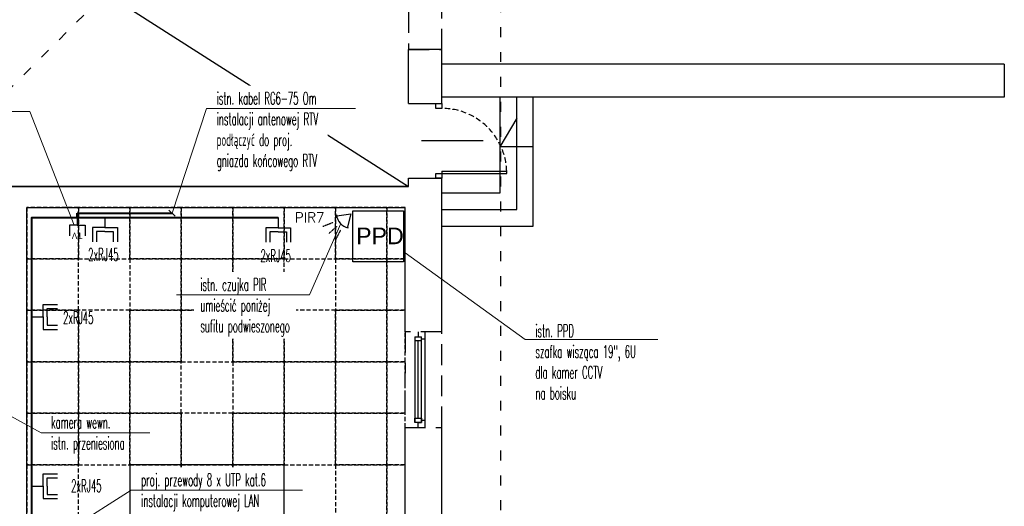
# Model space of a CAD drawing. Header units: millimetres. Extents: x 19325 to 32410, y -4876 to 2807.
# Tile 67 of 72: x 24918 to 26105, y -2663 to -2077. Entities that reach past the tile are written whole.
import ezdxf
from ezdxf import colors
from ezdxf.entities.mleader import LeaderData, LeaderLine
from ezdxf.enums import TextEntityAlignment as Align
from ezdxf.math import Vec2, Vec3

# ---------------------------------------------------------------- set-up
doc = ezdxf.new("R2010")
doc.units = ezdxf.units.MM
for name, pattern in [('ACAD_ISO03W100', [30, 12, -18]), ('DASHED', [0.75, 0.5, -0.25]), ('HIDDEN', [0.375, 0.25, -0.125]), ('VERDECKT', [0.375, 0.25, -0.125])]:
    doc.linetypes.add(name, pattern=pattern)
for name, color, linetype, lineweight in [('.WK_WODA_OPIS', 7, 'Continuous', 13), ('2E_OSWIETL', 40, 'Continuous', 30), ('2E_SYGKOM', 40, 'Continuous', 30), ('2E_TELE', 40, 'Continuous', 30), ('AMATECH_OPRAWY AWARYJNE', 4, 'Continuous', 30), ('e', 1, 'Continuous', 40), ('opisy 1', 4, 'Continuous', 13)]:
    doc.layers.add(name, color=color, linetype=linetype, lineweight=lineweight)
for name, color, linetype in [('A_drzwi', 3, 'Continuous'), ('A_okno', 3, 'Continuous'), ('A_opis stolarki', 3, 'Continuous'), ('A_SC_MUROWANA_DZIAŁOWA', 42, 'Continuous'), ('A_schody', 3, 'Continuous'), ('A_scianazew', 42, 'Continuous'), ('A_SUFITY', 2, 'Continuous')]:
    doc.layers.add(name, color=color, linetype=linetype)
doc.styles.add('dar-styl', font='arial.ttf')
doc.styles.add('Opisowy', font='arial.ttf', dxfattribs={"width": 0.8})
doc.styles.add('PITSIMP8', font='pitsimp8')
doc.styles.add('SIMPLEX', font='simplex.shx')
doc.styles.get("Standard").update_dxf_attribs({"font": 'arial.ttf'})
doc.styles.add('WYMIARY', font='romans.shx', dxfattribs={"width": 0.7})

# ---------------------------------------------------------------- blocks, each defined once
blk = doc.blocks.new('*U2')
at = {"color": 0}
for p, q in [((0, -6.5), (-88, -6.5)), ((-88, -6.5), (-88, -9.5)), ((0, -9.5), (-88, -9.5)), ((0, -9.5), (0, -6.5))]:
    blk.add_line(p, q, dxfattribs=at)
for points in [[(8, 0), (8, -6.5), (0, -6.5), (0, 0)], [(8, -94.5), (8, -101), (0, -101), (0, -94.5)]]:
    blk.add_lwpolyline(points, close=True, dxfattribs=at)
at = {"color": 0, "linetype": 'DASHED', "ltscale": 15}
blk.add_arc((0, -6.5), 88, 181.9536, 270, dxfattribs=at)
at = {"layer": 'A_opis stolarki'}
blk.add_line((-56.1, -50.5), (27.5, -50.5), dxfattribs=at)
at = {"layer": 'A_opis stolarki', "ltscale": 0.5, "style": 'dar-styl'}
blk.add_attdef('ODPORNOŚĆ_OGNIOWA', text='', height=15, rotation=94.0633, dxfattribs=at).set_placement((-95.9, -56.3), align=Align.TOP_CENTER)
blk.add_attdef('SYMBOL_DRZWI1', text='', height=14, dxfattribs=at).set_placement((-16.8, -50.5), align=Align.BOTTOM_CENTER)
blk.add_attdef('SYMBOL_DRZWI2', text='', height=14, dxfattribs=at).set_placement((-16.8, -53.5), align=Align.TOP_CENTER)
blk = doc.blocks.new('_None')
blk = doc.blocks.new('2DEL_432')
for p, q in [((-10, 0), (5, 10)), ((4.2, -9.5), (-10, 0)), ((5, -10), (4.3, -9.5))]:
    blk.add_line(p, q)
at = {"linetype": 'VERDECKT'}
for p, q in [((12.6, 6.4), (25.3, 11.1)), ((12.6, 0), (25.3, 0)), ((12.6, -6.4), (25.3, -11.1))]:
    blk.add_line(p, q, dxfattribs=at)
blk.add_arc((-10.4, 0), 17.5, 322.9796, 37.0204)
at = {"linetype": 'ByBlock', "style": 'PITSIMP8', "flags": 9}
for tag, p in [('BEZEICHNUNG', (-0.3, 0.2)), ('RAUM/GRUPPE', (-0.3, 0.1)), ('POS.NR.G-LV', (-0.3, 0.1)), ('FABRIKAT', (-0.3, 0.1)), ('TYP', (-0.3, 0.1)), ('KENNUNG', (-0.3, 0.1)), ('LEISTUNG', (-0.3, 0)), ('VOLUMENSTROM', (-0.3, 0)), ('DRUCK/-STUFE', (-0.3, 0)), ('ANSCHLUSS', (-0.3, 0)), ('GROESSE', (-0.3, 0)), ('DN', (-0.3, -0.1)), ('TEMPERATUR', (-0.3, -0.1)), ('DREHZAHL', (-0.3, -0.1)), ('SCHUTZART', (-0.3, -0.1)), ('SPANNUNG/FREQUENZ', (-0.3, -0.1)), ('GEWICHT', (-0.3, -0.2)), ('FREI', (-0.3, -0.2)), ('FREI', (-0.3, -0.2)), ('FREI', (-0.3, -0.2))]:
    blk.add_attdef(tag, text='', height=0.01, dxfattribs=at).set_placement(p, align=Align.MIDDLE)
blk = doc.blocks.new('PEL_556W')
for p, q in [((-1.25, 0), (-1.25, 1.75)), ((1.25, 0), (1.25, 1.75)), ((0, 0), (-1.25, 0)), ((0, -1.25), (0, 0)), ((0, 0), (1, 0)), ((1, 0), (1.25, 0))]:
    blk.add_line(p, q)
at = {"style": 'PITSIMP8'}
blk.add_text('TV', height=1, dxfattribs=at).set_placement((-0.83, 1.23))
at = {"linetype": 'ByBlock', "style": 'PITSIMP8', "flags": 9}
for tag, p in [('SPANNUNG/FREQUENZ', (-8.48, 0.56)), ('VOLUMENSTROM', (-8.48, 0.72)), ('BEZEICHNUNG', (-8.48, 0.86)), ('RAUM/GRUPPE', (-8.48, 0.84)), ('POS.NR.G-LV', (-8.48, 0.82)), ('DRUCK/-STUFE', (-8.48, 0.7)), ('ANSCHLUSS', (-8.48, 0.68)), ('TEMPERATUR', (-8.48, 0.62)), ('SCHUTZART', (-8.48, 0.58)), ('FABRIKAT', (-8.48, 0.8)), ('KENNUNG', (-8.48, 0.76)), ('LEISTUNG', (-8.48, 0.74)), ('GROESSE', (-8.48, 0.66)), ('DREHZAHL', (-8.48, 0.6)), ('GEWICHT', (-8.48, 0.54)), ('TYP', (-8.48, 0.78)), ('DN', (-8.48, 0.64)), ('FREI', (-8.48, 0.52)), ('FREI', (-8.48, 0.5)), ('FREI', (-8.48, 0.48))]:
    blk.add_attdef(tag, text='', height=0.01, dxfattribs=at).set_placement(p, align=Align.MIDDLE)
blk = doc.blocks.new('PEL_533W')
for p, q in [((-1.5, 0), (-1.5, 1.75)), ((-1, 0.5), (-1, 1.75)), ((1, 0.5), (1, 1.75)), ((1.5, 0), (1.5, 1.75)), ((0, 0), (-1.5, 0)), ((0, 0.5), (-1, 0.5)), ((0, 0.5), (1, 0.5)), ((0, 0), (1, 0)), ((0, -1.25), (0, 0)), ((1, 0), (1.5, 0))]:
    blk.add_line(p, q)
at = {"linetype": 'ByBlock', "style": 'PITSIMP8', "flags": 9}
for tag, p in [('BEZEICHNUNG', (-8.9, 1.44)), ('RAUM/GRUPPE', (-8.9, 1.42)), ('VOLUMENSTROM', (-8.9, 1.3)), ('DRUCK/-STUFE', (-8.9, 1.28)), ('POS.NR.G-LV', (-8.9, 1.4)), ('ANSCHLUSS', (-8.9, 1.26)), ('TEMPERATUR', (-8.9, 1.2)), ('FABRIKAT', (-8.9, 1.38)), ('KENNUNG', (-8.9, 1.34)), ('LEISTUNG', (-8.9, 1.32)), ('GROESSE', (-8.9, 1.24)), ('TYP', (-8.9, 1.36)), ('DN', (-8.9, 1.22)), ('SPANNUNG/FREQUENZ', (-8.9, 1.14)), ('SCHUTZART', (-8.9, 1.16)), ('DREHZAHL', (-8.9, 1.18)), ('GEWICHT', (-8.9, 1.12)), ('FREI', (-8.9, 1.1)), ('FREI', (-8.9, 1.08)), ('FREI', (-8.9, 1.06))]:
    blk.add_attdef(tag, text='', height=0.01, dxfattribs=at).set_placement(p, align=Align.MIDDLE)

msp = doc.modelspace()

# ---------------------------------------------------------------- linework, layer by layer
at = {"linetype": 'DASHED', "ltscale": 50}
for points in [[(25427, -1768.2), (25387, -1768.2), (25387, -2113.2), (25427, -2113.2)], [(25382.5, -2568.2), (25427, -2568.2), (25427, -2453.2), (25383, -2453.2)]]:
    msp.add_lwpolyline(points, close=True, dxfattribs=at)
at = {"layer": 'A_okno'}
for p, q in [((25398.5, -2453.2, 0), (25398.5, -2459.2, 0)), ((25406.5, -2453.2, 0), (25406.5, -2510.7, 0)), ((25394.5, -2459.2, 0), (25394.5, -2510.7, 0)), ((25394.5, -2459.2, 0), (25402.5, -2459.2, 0)), ((25402.5, -2464.2, 0), (25394.5, -2464.2, 0)), ((25398.5, -2510.7, 0), (25398.5, -2464.2, 0)), ((25402.5, -2510.7, 0), (25402.5, -2459.2, 0)), ((25402.5, -2461.7, 0), (25406.5, -2461.7, 0)), ((25394.5, -2510.7, 0), (25394.5, -2562.2, 0)), ((25398.5, -2557.2, 0), (25398.5, -2510.7, 0)), ((25402.5, -2562.2, 0), (25402.5, -2510.7, 0)), ((25406.5, -2510.7, 0), (25406.5, -2559.7, 0)), ((25394.5, -2557.2, 0), (25398, -2557.2, 0)), ((25394.5, -2562.2, 0), (25394.5, -2557.2, 0)), ((25394.5, -2557.2, 0), (25402.5, -2557.2, 0)), ((25402.5, -2562.2, 0), (25394.5, -2562.2, 0)), ((25398.5, -2568.2, 0), (25398.5, -2562.2, 0)), ((25398.5, -2562.2, 0), (25402.5, -2562.2, 0)), ((25399, -2557.2, 0), (25402.5, -2557.2, 0)), ((25402.5, -2557.2, 0), (25402.5, -2562.2, 0)), ((25402.5, -2559.7, 0), (25406.5, -2559.7, 0)), ((25406.5, -2559.7, 0), (25406.5, -2568.2, 0))]:
    msp.add_line(p, q, dxfattribs=at)
at = {"layer": 'A_SC_MUROWANA_DZIAŁOWA', "linetype": 'ACAD_ISO03W100'}
msp.add_line((24902, -2164.9), (25498.3, -1569), dxfattribs=at)
at = {"layer": 'A_SC_MUROWANA_DZIAŁOWA'}
for p, q in [((24462, -1688.2), (25387, -2278.2)), ((25387, -2278.2), (24717, -2278.2))]:
    msp.add_line(p, q, dxfattribs=at)
at = {"layer": 'A_SC_MUROWANA_DZIAŁOWA', "linetype": 'ACAD_ISO03W100'}
msp.add_lwpolyline([(24351, -3388.1), (25498.3, -3388.1), (25498.3, -1569), (24351, -1569)], close=True, dxfattribs=at)
at = {"layer": 'A_SC_MUROWANA_DZIAŁOWA'}
for points in [[(25387, -2178.2), (25427, -2178.2)], [(24902, -2278.2), (25387, -2278.2)], [(25387, -2268.2), (25427, -2268.2)], [(24927, -2727.2), (24927, -2303.2), (25383, -2303.2)]]:
    msp.add_lwpolyline(points, dxfattribs=at)
at = {"layer": 'A_schody'}
for p, q in [((26105.2, -2130.7), (25427, -2130.7)), ((26105.2, -2130.7), (25427, -2130.7)), ((26105.2, -2130.7), (26105.2, -2170.7)), ((26105, -2170.7), (25427, -2170.7)), ((25497.4, -2185.7), (25497.4, -2170.7)), ((25517.4, -2305.7), (25517.4, -2170.7)), ((25537.4, -2325.7), (25537.4, -2170.7)), ((25497.4, -2285.7), (25497.4, -2185.7)), ((25497.4, -2230.5), (25518, -2195.9)), ((25537.4, -2230.5), (25497.4, -2230.5)), ((25427.4, -2285.7), (25497.4, -2285.7)), ((25427.4, -2305.7), (25517.4, -2305.7)), ((25427.4, -2325.7), (25537.4, -2325.7))]:
    msp.add_line(p, q, dxfattribs=at)
at = {"layer": 'A_scianazew'}
for p, q in [((25387, -2178.2), (25387, -2113.2)), ((25427, -2113.2), (25387, -2113.2)), ((25427, -2178.2), (25427, -2113.2)), ((25387, -2278.2), (25387, -2268.2)), ((25427, -2453.2), (25427, -2268.2))]:
    msp.add_line(p, q, dxfattribs=at)
for points in [[(25383, -2453.2), (25383, -2303.2)], [(25383, -2731.2), (25383, -2568.2)], [(25427, -2731.2), (25427, -2568.2)]]:
    msp.add_lwpolyline(points, dxfattribs=at)
at = {"layer": 'A_SUFITY', "color": 3, "linetype": 'HIDDEN', "ltscale": 20}
for points in [[(24927, -2365.2), (24989, -2365.2), (24989, -2303.2), (24927, -2303.2)], [(24989, -2365.2), (25051, -2365.2), (25051, -2303.2), (24989, -2303.2)], [(25051, -2365.2), (25113, -2365.2), (25113, -2303.2), (25051, -2303.2)], [(25113, -2365.2), (25175, -2365.2), (25175, -2303.2), (25113, -2303.2)], [(25175, -2365.2), (25237, -2365.2), (25237, -2303.2), (25175, -2303.2)], [(25237, -2365.2), (25299, -2365.2), (25299, -2303.2), (25237, -2303.2)], [(25299, -2365.2), (25361, -2365.2), (25361, -2303.2), (25299, -2303.2)], [(24927, -2427.2), (24989, -2427.2), (24989, -2365.2), (24927, -2365.2)], [(25051, -2427.2), (25113, -2427.2), (25113, -2365.2), (25051, -2365.2)], [(25113, -2427.2), (25175, -2427.2), (25175, -2365.2), (25113, -2365.2)], [(25175, -2427.2), (25237, -2427.2), (25237, -2365.2), (25175, -2365.2)], [(25299, -2427.2), (25361, -2427.2), (25361, -2365.2), (25299, -2365.2)], [(24927, -2489.2), (24989, -2489.2), (24989, -2427.2), (24927, -2427.2)], [(24989, -2489.2), (25051, -2489.2), (25051, -2427.2), (24989, -2427.2)], [(25051, -2489.2), (25113, -2489.2), (25113, -2427.2), (25051, -2427.2)], [(25113, -2489.2), (25175, -2489.2), (25175, -2427.2), (25113, -2427.2)], [(25175, -2489.2), (25237, -2489.2), (25237, -2427.2), (25175, -2427.2)], [(25237, -2489.2), (25299, -2489.2), (25299, -2427.2), (25237, -2427.2)], [(25299, -2489.2), (25361, -2489.2), (25361, -2427.2), (25299, -2427.2)], [(25175, -2551.2), (25237, -2551.2), (25237, -2489.2), (25175, -2489.2)], [(25237, -2551.2), (25299, -2551.2), (25299, -2489.2), (25237, -2489.2)], [(25299, -2551.2), (25361, -2551.2), (25361, -2489.2), (25299, -2489.2)], [(25113, -2613.2), (25175, -2613.2), (25175, -2551.2), (25113, -2551.2)], [(25175, -2613.2), (25237, -2613.2), (25237, -2551.2), (25175, -2551.2)], [(25237, -2613.2), (25299, -2613.2), (25299, -2551.2), (25237, -2551.2)], [(25299, -2613.2), (25361, -2613.2), (25361, -2551.2), (25299, -2551.2)], [(25299, -2675.2), (25361, -2675.2), (25361, -2613.2), (25299, -2613.2)], [(25361, -2675.2), (25383, -2675.2), (25383, -2613.2), (25361, -2613.2)]]:
    msp.add_lwpolyline(points, close=True, dxfattribs=at)
at = {"layer": 'A_SUFITY', "color": 3}
for points in [[(25113, -2675.2), (25175, -2675.2), (25175, -2613.2), (25113, -2613.2)], [(25175, -2675.2), (25237, -2675.2), (25237, -2613.2), (25175, -2613.2)]]:
    msp.add_lwpolyline(points, close=True, dxfattribs=at)

# ---------------------------------------------------------------- block references
at = {"layer": '2E_SYGKOM', "rotation": 222.1056480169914}
msp.add_blockref('2DEL_432', (25309.9, -2317.7), dxfattribs=at)
at = {"layer": '2E_TELE', "rotation": 180}
for name, p, xscale, yscale, zscale in [('PEL_556W', (24987.6, -2324.6), 7.5, 7.5, 7.5), ('PEL_533W', (25021, -2327.3), 10, 10, 10)]:
    msp.add_blockref(name, p, dxfattribs=dict(at, xscale=xscale, yscale=yscale, zscale=zscale))
at = {"layer": 'A_drzwi', "xscale": 0.8910891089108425, "yscale": 0.8910891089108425, "zscale": 0.8910891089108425, "rotation": 180}
msp.add_blockref('*U2', (25427, -2268.2), dxfattribs=at)

# ---------------------------------------------------------------- texts
at = {"layer": '.WK_WODA_OPIS', "insert": (24964.9, -2367.5), "char_height": 15, "width": 108.156, "attachment_point": 7, "rotation": 0}
msp.add_mtext('\\pxi2.3976;{\\Fromans|c238;\\W0.5;2xRJ45}', dxfattribs=at)
at = {"layer": 'AMATECH_OPRAWY AWARYJNE', "linetype": 'ByBlock', "style": 'Opisowy'}
msp.add_text('PPD', height=20, dxfattribs=at).set_placement((25323.8, -2347.6, 0))
at = {"layer": 'opisy 1', "insert": (24615.5, -2516.8), "char_height": 12, "width": 108.156, "attachment_point": 7, "rotation": 0}
msp.add_mtext('\\pi28.77111;{\\W0.60000x;\\T0.95000;LODÓWKA}', dxfattribs=at)

# ---------------------------------------------------------------- next in the draw order: leaders
at = {"layer": '.WK_WODA_OPIS'}
ml = msp.add_multileader_mtext('Standard', dxfattribs=at)
ml.set_content('{\\W0.5;proj. gniazdo\\Pantenowe RTV \\Pna wys. 0,3 m\\Pp/t na ścianie}', color=256, style='WYMIARY')
ml.set_leader_properties(linetype='ByLayer', lineweight=-1)
ml.set_arrow_properties(name='NONE')
ml.build(insert=Vec2(0, 0))
ml.multileader.update_dxf_attribs({"text_left_attachment_type": 6, "text_right_attachment_type": 6, "text_top_attachment_type": 0, "text_bottom_attachment_type": 0, "dogleg_length": 86.4, "arrow_head_size": 5})
ctx = ml.context
ctx.base_point, ctx.char_height, ctx.arrow_head_size, ctx.landing_gap_size, ctx.plane_origin = Vec3(24832.2, -2187.6), 15, 5, 1.25, Vec3(-851441.7, 6520426.3)
ctx.left_attachment, ctx.right_attachment = 6, 6
notes = []
notes.append((ctx, [(0, (1, 1, 0), (24930.5, -2187.6), (-1, 0), 10.8, [(0, [(24983.8, -2324.6)], 256, [])])]))
ctx.mtext.insert, ctx.mtext.line_spacing_style = Vec3(24833.4, -2167.6), 2
ctx.mtext.has_bg_fill, ctx.mtext.bg_color, ctx.mtext.bg_scale_factor, ctx.mtext.bg_transparency, ctx.mtext.use_window_bg_color = 1, -1027028792, 1.5, 0, 1
ml = msp.add_multileader_mtext('Standard', dxfattribs=at)
ml.set_content('{\\W0.5;istn. PPD\\Pszafka wisząca 19", 6U  \\Pdla kamer CCTV\\Pna boisku}', color=256, style='WYMIARY')
ml.set_leader_properties(linetype='ByLayer', lineweight=-1)
ml.set_arrow_properties(name='NONE')
ml.build(insert=Vec2(0, 0))
ml.multileader.update_dxf_attribs({"text_left_attachment_type": 6, "text_right_attachment_type": 6, "text_top_attachment_type": 0, "text_bottom_attachment_type": 0, "dogleg_length": 86.4, "arrow_head_size": 5})
ctx = ml.context
ctx.base_point, ctx.char_height, ctx.arrow_head_size, ctx.landing_gap_size, ctx.plane_origin = Vec3(25538.6, -2462.5, 7882.6), 15, 5, 1.25, Vec3(-850773.3, 6520076.6, 7882.6)
ctx.left_attachment, ctx.right_attachment = 6, 6
notes.append((ctx, [(1, (1, 1, 0), (25527.8, -2462.5, 7882.6), (1, 0), 10.8, [(0, [(25383, -2358.2, 7882.6)], 256, [])])]))
ctx.mtext.insert, ctx.mtext.width, ctx.mtext.line_spacing_style = Vec3(25539.9, -2444.5, 7882.6), 146.272, 2
ctx.mtext.has_bg_fill, ctx.mtext.bg_color, ctx.mtext.bg_scale_factor, ctx.mtext.bg_transparency, ctx.mtext.use_window_bg_color = 1, -1027028792, 1.5, 0, 1
ml = msp.add_multileader_mtext('Standard', dxfattribs=at)
ml.set_content('{\\W0.5;kamera wewn. \\Pistn. przeniesiona}', color=256, style='WYMIARY')
ml.set_leader_properties(linetype='ByLayer', lineweight=-1)
ml.set_arrow_properties(name='NONE')
ml.build(insert=Vec2(0, 0))
ml.multileader.update_dxf_attribs({"text_left_attachment_type": 6, "text_right_attachment_type": 6, "text_top_attachment_type": 0, "text_bottom_attachment_type": 0, "dogleg_length": 86.4, "arrow_head_size": 5})
ctx = ml.context
ctx.base_point, ctx.char_height, ctx.arrow_head_size, ctx.landing_gap_size, ctx.plane_origin = Vec3(24954.8, -2574.7, 3941.3), 15, 5, 1.25, Vec3(-851352, 6520108, 3941.3)
ctx.left_attachment, ctx.right_attachment = 6, 6
notes.append((ctx, [(1, (1, 1, 0), (24944, -2574.7, 3941.3), (1, 0), 10.8, [(0, [(24899.5, -2550.2, 3941.3)], 256, [])])]))
ctx.mtext.insert, ctx.mtext.line_spacing_style = Vec3(24956.1, -2554.7, 3941.3), 2
ctx.mtext.has_bg_fill, ctx.mtext.bg_color, ctx.mtext.bg_scale_factor, ctx.mtext.bg_transparency, ctx.mtext.use_window_bg_color = 1, -1027028792, 1.5, 0, 1
for ctx, leaders in notes:
    for number, flags, end, landing, length, lines in leaders:
        leader = LeaderData()
        leader.index, (leader.has_last_leader_line, leader.has_dogleg_vector, leader.attachment_direction) = number, flags
        leader.last_leader_point, leader.dogleg_vector, leader.dogleg_length = Vec3(end), Vec3(landing), length
        for number, points, colour, breaks in lines:
            line = LeaderLine()
            line.index, line.vertices, line.color, line.breaks = number, Vec3.list(points), colors.encode_raw_color(colour), breaks
            leader.lines.append(line)
        ctx.leaders.append(leader)

# ---------------------------------------------------------------- next in the draw order: linework, layer by layer
at = {"layer": 'A_SC_MUROWANA_DZIAŁOWA', "color": 2, "lineweight": 40}
for p, q in [((24987.6, -2310.2), (25101.9, -2310.2)), ((24987.6, -2315.3), (24987.6, -2310.2))]:
    msp.add_line(p, q, dxfattribs=at)
at = {"layer": 'A_SUFITY', "color": 3, "linetype": 'HIDDEN', "ltscale": 20}
for points in [[(25361, -2365.2), (25383, -2365.2), (25383, -2303.2), (25361, -2303.2)], [(25361, -2427.2), (25383, -2427.2), (25383, -2365.2), (25361, -2365.2)], [(25361, -2489.2), (25383, -2489.2), (25383, -2427.2), (25361, -2427.2)], [(24927, -2551.2), (24989, -2551.2), (24989, -2489.2), (24927, -2489.2)], [(24989, -2551.2), (25051, -2551.2), (25051, -2489.2), (24989, -2489.2)], [(25051, -2551.2), (25113, -2551.2), (25113, -2489.2), (25051, -2489.2)], [(25361, -2551.2), (25383, -2551.2), (25383, -2489.2), (25361, -2489.2)], [(24927, -2613.2), (24989, -2613.2), (24989, -2551.2), (24927, -2551.2)], [(24989, -2613.2), (25051, -2613.2), (25051, -2551.2), (24989, -2551.2)], [(25051, -2613.2), (25113, -2613.2), (25113, -2551.2), (25051, -2551.2)], [(25361, -2613.2), (25383, -2613.2), (25383, -2551.2), (25361, -2551.2)], [(24927, -2675.2), (24989, -2675.2), (24989, -2613.2), (24927, -2613.2)]]:
    msp.add_lwpolyline(points, close=True, dxfattribs=at)
at = {"layer": 'A_SUFITY', "color": 3}
msp.add_lwpolyline([(25051, -2675.2), (25113, -2675.2), (25113, -2613.2), (25051, -2613.2)], close=True, dxfattribs=at)

# ---------------------------------------------------------------- next in the draw order: block references
at = {"layer": '2E_TELE', "xscale": 10, "yscale": 10, "zscale": 10, "rotation": 270}
for p in [(24946.4, -2435.2), (24946.4, -2639.1)]:
    msp.add_blockref('PEL_533W', p, dxfattribs=at)

# ---------------------------------------------------------------- next in the draw order: texts
at = {"layer": '.WK_WODA_OPIS', "insert": (24934.6, -2443.6), "char_height": 15, "width": 108.156, "attachment_point": 7, "rotation": 0}
msp.add_mtext('\\pxi2.3976;{\\Fromans|c238;\\W0.5;2xRJ45}', dxfattribs=at)

# ---------------------------------------------------------------- next in the draw order: leaders
at = {"layer": '.WK_WODA_OPIS'}
ml = msp.add_multileader_mtext('Standard', dxfattribs=at)
ml.set_content('{\\W0.5;istn. czujka PIR\\Pumieścić poniżej \\Psufitu podwieszonego}', color=256, style='WYMIARY')
ml.set_leader_properties(linetype='ByLayer', lineweight=-1)
ml.set_arrow_properties(name='NONE')
ml.build(insert=Vec2(0, 0))
ml.multileader.update_dxf_attribs({"text_left_attachment_type": 6, "text_right_attachment_type": 6, "text_top_attachment_type": 0, "text_bottom_attachment_type": 0, "dogleg_length": 86.4, "arrow_head_size": 5})
ctx = ml.context
ctx.base_point, ctx.char_height, ctx.arrow_head_size, ctx.landing_gap_size, ctx.plane_origin = Vec3(25134.7, -2408.7), 15, 5, 1.25, Vec3(-851167.6, 6520248.6)
ctx.left_attachment, ctx.right_attachment = 6, 6
notes = []
notes.append((ctx, [(0, (1, 1, 0), (25267.6, -2408.7), (-1, 0), 10.8, [(0, [(25305.2, -2322.5)], 256, [])])]))
ctx.mtext.insert, ctx.mtext.line_spacing_style = Vec3(25136, -2388.7), 2
ctx.mtext.has_bg_fill, ctx.mtext.bg_color, ctx.mtext.bg_scale_factor, ctx.mtext.bg_transparency, ctx.mtext.use_window_bg_color = 1, -1027028792, 1.5, 0, 1
for ctx, leaders in notes:
    for number, flags, end, landing, length, lines in leaders:
        leader = LeaderData()
        leader.index, (leader.has_last_leader_line, leader.has_dogleg_vector, leader.attachment_direction) = number, flags
        leader.last_leader_point, leader.dogleg_vector, leader.dogleg_length = Vec3(end), Vec3(landing), length
        for number, points, colour, breaks in lines:
            line = LeaderLine()
            line.index, line.vertices, line.color, line.breaks = number, Vec3.list(points), colors.encode_raw_color(colour), breaks
            leader.lines.append(line)
        ctx.leaders.append(leader)

# ---------------------------------------------------------------- next in the draw order: linework, layer by layer
at = {"layer": 'A_SC_MUROWANA_DZIAŁOWA', "color": 2, "lineweight": 40}
msp.add_lwpolyline([(24472.8, -2850.3), (24472.8, -2806.9), (24933, -2806.9), (24933, -2315.3), (25229.8, -2315.3)], dxfattribs=at)

# ---------------------------------------------------------------- next in the draw order: block references
at = {"layer": '2E_TELE', "xscale": 10, "yscale": 10, "zscale": 10, "rotation": 180}
msp.add_blockref('PEL_533W', (25229.8, -2327.8), dxfattribs=at)

# ---------------------------------------------------------------- next in the draw order: leaders
at = {"layer": '.WK_WODA_OPIS'}
ml = msp.add_multileader_mtext('Standard', dxfattribs=at)
ml.set_content('{\\W0.5;istn. kabel RG6-75 Om \\Pinstalacji antenowej RTV\\Ppodłączyć do proj. \\Pgniazda końcowego RTV }', color=256, style='WYMIARY')
ml.set_leader_properties(linetype='ByLayer', lineweight=-1)
ml.set_arrow_properties(name='NONE')
ml.build(insert=Vec2(0, 0))
ml.multileader.update_dxf_attribs({"text_left_attachment_type": 6, "text_right_attachment_type": 6, "text_top_attachment_type": 0, "text_bottom_attachment_type": 0, "dogleg_length": 86.4, "arrow_head_size": 5})
ctx = ml.context
ctx.base_point, ctx.char_height, ctx.arrow_head_size, ctx.landing_gap_size, ctx.plane_origin = Vec3(25154.4, -2184.3, 3941.3), 15, 5, 1.25, Vec3(-851127.5, 6520253.5, 3941.3)
ctx.left_attachment, ctx.right_attachment = 6, 6
notes = []
notes.append((ctx, [(1, (1, 1, 0), (25143.6, -2184.3, 3941.3), (1, 0), 10.8, [(0, [(25101.9, -2310.2, 3941.3)], 256, [])])]))
ctx.mtext.insert, ctx.mtext.line_spacing_style = Vec3(25155.7, -2164.3, 3941.3), 2
ctx.mtext.has_bg_fill, ctx.mtext.bg_color, ctx.mtext.bg_scale_factor, ctx.mtext.bg_transparency, ctx.mtext.use_window_bg_color = 1, -1027028792, 1.5, 0, 1
ml = msp.add_multileader_mtext('Standard', dxfattribs=at)
ml.set_content('{\\W0.5;proj. przewody 8 x UTP kat.6 \\Pinstalacji komputerowej LAN\\Pz istn. szafki GPD \\Pdo proj. gniazd 4 x 2xRJ45}', color=256, style='WYMIARY')
ml.set_leader_properties(linetype='ByLayer', lineweight=-1)
ml.set_arrow_properties(name='NONE')
ml.build(insert=Vec2(0, 0))
ml.multileader.update_dxf_attribs({"text_left_attachment_type": 6, "text_right_attachment_type": 6, "text_top_attachment_type": 0, "text_bottom_attachment_type": 0, "dogleg_length": 86.4, "arrow_head_size": 5})
ctx = ml.context
ctx.base_point, ctx.char_height, ctx.arrow_head_size, ctx.landing_gap_size, ctx.plane_origin = Vec3(25063.5, -2644), 15, 5, 1.25, Vec3(-851203.5, 6519793.8)
ctx.left_attachment, ctx.right_attachment = 6, 6
notes.append((ctx, [(1, (1, 1, 0), (25052.7, -2644), (1, 0), 10.8, [(0, [(24933, -2719.4)], 256, [])])]))
ctx.mtext.insert, ctx.mtext.line_spacing_style = Vec3(25064.7, -2624), 2
ctx.mtext.has_bg_fill, ctx.mtext.bg_color, ctx.mtext.bg_scale_factor, ctx.mtext.bg_transparency, ctx.mtext.use_window_bg_color = 1, -1027028792, 1.5, 0, 1
for ctx, leaders in notes:
    for number, flags, end, landing, length, lines in leaders:
        leader = LeaderData()
        leader.index, (leader.has_last_leader_line, leader.has_dogleg_vector, leader.attachment_direction) = number, flags
        leader.last_leader_point, leader.dogleg_vector, leader.dogleg_length = Vec3(end), Vec3(landing), length
        for number, points, colour, breaks in lines:
            line = LeaderLine()
            line.index, line.vertices, line.color, line.breaks = number, Vec3.list(points), colors.encode_raw_color(colour), breaks
            leader.lines.append(line)
        ctx.leaders.append(leader)

# ---------------------------------------------------------------- next in the draw order: linework, layer by layer
msp.add_line((25098.2, -2306.6), (25105.6, -2313.9), dxfattribs=at)
at = {"layer": '2E_OSWIETL'}
msp.add_lwpolyline([(25319.8, -2307.5), (25381, -2307.5), (25381, -2368.7), (25319.8, -2368.7)], close=True, dxfattribs=at)

# ---------------------------------------------------------------- next in the draw order: texts
at = {"layer": '.WK_WODA_OPIS', "char_height": 15, "width": 108.156, "attachment_point": 7, "rotation": 0}
for insert in [(25172.6, -2369), (24944.3, -2646.2)]:
    msp.add_mtext('\\pxi2.3976;{\\Fromans|c238;\\W0.5;2xRJ45}', dxfattribs=dict(at, insert=insert))
at = {"layer": 'e', "style": 'SIMPLEX'}
msp.add_text('PIR7', height=11.97, dxfattribs=at).set_placement((25249.8, -2321.4, 1))

doc.saveas('drawing.dxf')
